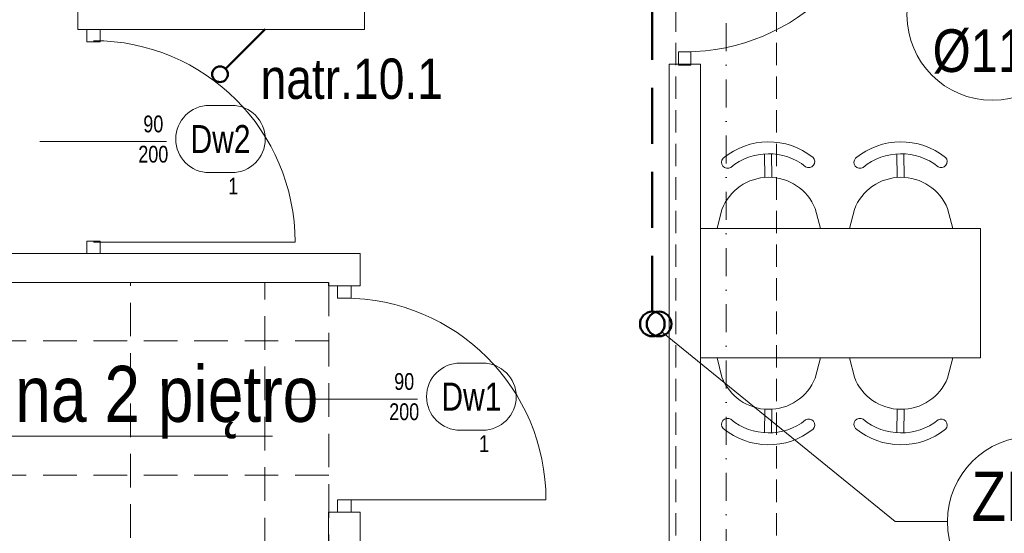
# Model space of a CAD drawing. Header units: millimetres. Extents: x -96593 to 66336, y -23969 to 7139.
# Tile 44 of 256: x -89196 to -88756, y -10626 to -10397. Entities that reach past the tile are written whole.
import ezdxf
from ezdxf.enums import TextEntityAlignment as Align

# ---------------------------------------------------------------- set-up
doc = ezdxf.new("R2010")
doc.units = ezdxf.units.MM
for name, pattern in [('DASHDOT', [1, 0.5, -0.25, 0, -0.25]), ('DASHED', [0.75, 0.5, -0.25]), ('DASHEDX2', [1.5, 1, -0.5])]:
    doc.linetypes.add(name, pattern=pattern)
for name, color, linetype, lineweight in [('BA_drz', 7, 'Continuous', 18), ('BA_KS_ist.', 34, 'Continuous', 50), ('BA_sym', 7, 'Continuous', 18), ('BA_txc', 1, 'Continuous', 18), ('MM_KS_OPISY', 7, 'Continuous', 9), ('mm_went_opis', 7, 'Continuous', 15), ('PG_OSIE', 1, 'DASHDOT', 18), ('PG_PODCIĄGI', 1, 'DASHED', 18), ('PG_PRZERYWANE_ŚREDNIE', 1, 'DASHEDX2', 18), ('PG_WYMIARY', 1, 'Continuous', 18), ('PG_WYPOSAŻENIE', 1, 'Continuous', 18), ('PG_ŚCIANY_DZIAŁOWE', 3, 'Continuous', 18)]:
    doc.layers.add(name, color=color, linetype=linetype, lineweight=lineweight)
doc.layers.add('BA_pom', color=6, linetype='Continuous', lineweight=18, plot=False)
doc.styles.add('BIKTS', font='bikromsw.shx', dxfattribs={"width": 0.85})
doc.styles.get("Standard").update_dxf_attribs({"font": 'arial.ttf'})

# ---------------------------------------------------------------- blocks, each defined once
blk = doc.blocks.new('dr1h901')
at = {"color": 0}
blk.add_line((-0.5, 0), (-0.5, 1), dxfattribs=at)
blk.add_line((0, 0.3622), (0, -0.2655))
blk.add_arc((-0.5, 0), 1, 0, 90, dxfattribs=at)
blk = doc.blocks.new('jamb')
blk.add_lwpolyline([(-0.5, -0.5), (-0.5, 0.5), (0.5, 0.5), (0.5, -0.5)], close=True)
blk = doc.blocks.new('SUFITY_1_P')
at = {"layer": 'PG_PRZERYWANE_ŚREDNIE', "color": 251, "lineweight": 15, "ltscale": 15, "true_color": 0x636466}
for points in [[(9748.63, -488.99), (10934.63, -488.99), (10934.63, -641.49), (11086.13, -641.49), (11086.13, -830.99), (11539.63, -830.99), (11539.63, -1195.49), (11102.13, -1195.49), (11102.13, -1142.99), (9734.63, -1142.99), (9734.63, -841.49), (9864.63, -841.49), (9864.63, -802.49), (9775.63, -802.49), (9775.63, -790.99), (9734.63, -790.99), (9734.63, -514.99), (9748.63, -514.99), (9748.63, -488.99)], [(10846.13, -1142.99), (10846.13, -488.99)], [(10906.13, -788.99), (10906.13, -488.99)], [(10934.63, -514.99), (9734.63, -514.99)], [(10934.63, -574.99), (9734.63, -574.99)]]:
    blk.add_lwpolyline(points, dxfattribs=at)
blk = doc.blocks.new('symdrz')
blk.add_lwpolyline([(-10, -30, -1), (-10, 30), (10, 30, -1), (10, -30)], format="xyb", close=True)
at = {"style": 'BIKTS', "width": 0.8}
blk.add_attdef('SZERDRZ', text='', height=25, dxfattribs=at).set_placement((77.15, 8.8), align=Align.CENTER)
blk.add_attdef('SYMDRZ', text='', height=25, dxfattribs=at).set_placement((0, 0), align=Align.MIDDLE)
blk.add_attdef('WYSDRZ', text='', height=25, dxfattribs=at).set_placement((77.15, -9.49), align=Align.TOP_CENTER)
blk = doc.blocks.new('A$C5d8eeb17')
at = {"layer": 'PG_WYPOSAŻENIE', "color": 251, "true_color": 0x636466}
for p, q in [((38.75, 0), (38.75, 125)), ((38.75, 125), (96.51, 125)), ((96.51, 0), (96.51, 125)), ((29.78, 110.32), (38.75, 112.71)), ((5.34, 90.84), (15.88, 90.94)), ((5.37, 87.7), (15.91, 87.8)), ((38.75, 66.59), (30.19, 68.7)), ((29.78, 51.21), (38.75, 53.6)), ((5.34, 31.72), (15.88, 31.83)), ((5.37, 28.58), (15.91, 28.69)), ((38.75, 7.48), (30.19, 9.58)), ((96.51, 0), (38.75, 0))]:
    blk.add_line(p, q, dxfattribs=at)
for centre, radius, start, end in [((8.8, 107.44), 2.68, 328.6779, 134.2106), ((38.22, 89.59), 22.39, 112.1553, 248.9642), ((31.82, 89.53), 31.82, 141.4442, 219.6752), ((31.82, 89.53), 26.51, 141.4442, 219.6752), ((9.16, 71.17), 2.68, 226.9089, 32.4416), ((31.82, 30.41), 31.82, 141.4442, 219.6752), ((8.8, 48.32), 2.68, 328.6779, 134.2106), ((38.22, 30.47), 22.39, 112.1553, 248.9642), ((31.82, 30.41), 26.51, 141.4442, 219.6752), ((9.16, 12.05), 2.68, 226.9089, 32.4416)]:
    blk.add_arc(centre, radius, start, end, dxfattribs=at)
blk = doc.blocks.new('A$C5DA075D8')
at = {"layer": 'PG_OSIE', "color": 252, "ltscale": 25}
blk.add_lwpolyline([(2306.34, 2784.36), (2306.34, 0)], dxfattribs=at)
at = {"layer": 'PG_PODCIĄGI', "color": 252, "ltscale": 20}
for points in [[(2283.84, 2631.76), (2283.84, 157.76)], [(2328.84, 2631.76), (2328.84, 157.76)]]:
    blk.add_lwpolyline(points, dxfattribs=at)
at = {"layer": 'PG_ŚCIANY_DZIAŁOWE', "color": 252}
for points in [[(1943.84, 1990.76), (2162.84, 1990.76), (2162.84, 2035.76), (2176.84, 2035.76), (2176.84, 1972.76), (2144.84, 1972.76), (2144.84, 1937.26), (2129.84, 1937.26), (2129.84, 1970.26), (2060.84, 1970.26), (2060.84, 1950.26), (2033.84, 1950.26), (2033.84, 1841.76), (2129.84, 1841.76), (2129.84, 1846.26), (2144.84, 1846.26), (2144.84, 1827.76), (2030.84, 1827.76), (2016.84, 1827.76), (2016.84, 1969.76), (1680.84, 1969.76)], [(1680.84, 1727.76), (2016.84, 1727.76), (2030.84, 1727.76), (2142.84, 1727.76), (2142.84, 1713.26), (2128.84, 1713.26), (2128.84, 1714.76), (1519.34, 1714.76)], [(2280.84, 1812.26), (2294.84, 1812.26), (2294.84, 1415.26), (2280.34, 1415.26), (2280.34, 1562.26), (2128.84, 1562.26)], [(2128.84, 1562.26), (2128.84, 1612.26), (2142.84, 1612.26), (2142.84, 1575.76), (2280.84, 1575.76), (2280.84, 1812.26)]]:
    blk.add_lwpolyline(points, dxfattribs=at)
at = {"layer": 'BA_drz', "color": 252}
for name, p, xscale, yscale, zscale, rotation in [('dr1h901', (2287.84, 1862.76), 90, 90, -90, 270), ('jamb', (2023.84, 1825.01), -5.5, 5.999999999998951, 5.5, 90), ('dr1h901', (2023.84, 1777.76), -90, 89.99999999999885, -90, 270), ('jamb', (2023.84, 1730.51), -5.5, 5.999999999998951, 5.5, 90), ('jamb', (2135.84, 1710.51), -5.5, 5.999999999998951, 5.5, 270), ('dr1h901', (2135.84, 1662.76), -90, 89.99999999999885, -90, 270), ('jamb', (2135.84, 1615.01), -5.5, 5.999999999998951, 5.5, 90)]:
    blk.add_blockref(name, p, dxfattribs=dict(at, xscale=xscale, yscale=yscale, zscale=zscale, rotation=rotation))
at = {"layer": 'BA_drz', "color": 252, "xscale": -5.5, "yscale": 5.999999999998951, "zscale": 5.5}
blk.add_blockref('jamb', (2287.84, 1814.76), dxfattribs=at)
at = {"layer": 'BA_sym', "color": 252}
ref = blk.add_blockref('symdrz', (2080.56, 1778.83), dxfattribs=dict(at, xscale=0.5000000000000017, yscale=0.5000000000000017, zscale=0.5000000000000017, rotation=4.729105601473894e-06))
ref.add_attrib('Symdrz', 'Dw2', dxfattribs={"height": 12.5, "rotation": 0, "style": 'BIKTS', "width": 0.8}).set_placement((2080.56, 1778.83), align=Align.MIDDLE_CENTER)
ref.add_attrib('Szerdrz', '90', dxfattribs={"layer": 'BA_txc', "height": 7.5, "rotation": 0, "style": 'BIKTS', "width": 0.8}).set_placement((2050.56, 1785.58), align=Align.MIDDLE_CENTER)
ref.add_attrib('Wysdrz', '200', dxfattribs={"layer": 'BA_txc', "height": 7.5, "rotation": 0, "style": 'BIKTS', "width": 0.8}).set_placement((2050.56, 1772.08), align=Align.MIDDLE_CENTER)
ref.add_attrib('Sztuk', '1', (2083.99, 1754.08), dxfattribs={"layer": 'BA_pom', "height": 7.5, "rotation": 0, "style": 'BIKTS', "width": 0.8})
ref = blk.add_blockref('symdrz', (2192.56, 1663.83), dxfattribs=dict(at, xscale=0.5000000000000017, yscale=0.5000000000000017, zscale=0.5000000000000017, rotation=4.729105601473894e-06))
ref.add_attrib('Symdrz', 'Dw1', dxfattribs={"height": 12.5, "rotation": 0, "style": 'BIKTS', "width": 0.8}).set_placement((2192.56, 1663.83), align=Align.MIDDLE_CENTER)
ref.add_attrib('Szerdrz', '90', dxfattribs={"layer": 'BA_txc', "height": 7.5, "rotation": 0, "style": 'BIKTS', "width": 0.8}).set_placement((2162.56, 1670.58), align=Align.MIDDLE_CENTER)
ref.add_attrib('Wysdrz', '200', dxfattribs={"layer": 'BA_txc', "height": 7.5, "rotation": 0, "style": 'BIKTS', "width": 0.8}).set_placement((2162.56, 1657.08), align=Align.MIDDLE_CENTER)
ref.add_attrib('Sztuk', '1', (2195.99, 1639.08), dxfattribs={"layer": 'BA_pom', "height": 7.5, "rotation": 0, "style": 'BIKTS', "width": 0.8})
at = {"layer": 'PG_PRZERYWANE_ŚREDNIE', "color": 252}
blk.add_blockref('SUFITY_1_P', (-8805.78, 2203.75), dxfattribs=at)
at = {"layer": 'PG_WYMIARY', "color": 252, "rotation": 270}
blk.add_blockref('A$C5d8eeb17', (2294.84, 1777.58), dxfattribs=at)
at = {"layer": 'PG_WYMIARY', "color": 252, "xscale": -1, "rotation": 270}
blk.add_blockref('A$C5d8eeb17', (2294.84, 1642.32), dxfattribs=at)
blk = doc.blocks.new('A$Cf7ba70b6')
at = {"layer": 'BA_KS_ist.', "color": 1, "linetype": 'Continuous', "ltscale": 25}
blk.add_circle((1306.5, -890.5), 5.5, dxfattribs=at)

msp = doc.modelspace()

# ---------------------------------------------------------------- linework, layer by layer
at = {"layer": 'BA_KS_ist.', "linetype": 'DASHED', "ltscale": 50}
for p, q in [((-88913.45, -10527.32), (-88913.45, -10301.77)), ((-89103.98, -10418.85), (-89064.45, -10379.32))]:
    msp.add_line(p, q, dxfattribs=at)
at = {"layer": 'BA_KS_ist.', "linetype": 'Continuous', "ltscale": 25}
for centre, radius in [((-89106.45, -10421.32), 3.5), ((-89106.45, -10421.32), 3.5), ((-88913.45, -10532.82), 5.5)]:
    msp.add_circle(centre, radius, dxfattribs=at)
at = {"layer": 'MM_KS_OPISY'}
for p, q in [((-88805.1, -10621.08), (-88909.19, -10536.29)), ((-89203.64, -10582.85), (-89082.95, -10582.85)), ((-88781.7, -10621.08), (-88805.1, -10621.08))]:
    msp.add_line(p, q, dxfattribs=at)
for centre in [(-88761.66, -10394.84), (-88743.6, -10621.08)]:
    msp.add_circle(centre, 38.1, dxfattribs=at)

# ---------------------------------------------------------------- block references
at = {"layer": 'BA_drz', "color": 252}
for name, p, xscale, yscale, zscale, rotation in [('dr1h901', (-88898.95, -10366.32), 90, 90, -90, 270), ('jamb', (-89162.95, -10404.07), -5.5, 5.999999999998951, 5.5, 89.99999999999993), ('dr1h901', (-89162.95, -10451.32), -90, 89.99999999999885, -90, 270), ('jamb', (-89162.95, -10498.57), -5.5, 5.999999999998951, 5.5, 89.99999999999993), ('jamb', (-89050.95, -10518.57), -5.5, 5.999999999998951, 5.5, 270), ('dr1h901', (-89050.95, -10566.32), -90, 89.99999999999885, -90, 270), ('jamb', (-89050.95, -10614.07), -5.5, 5.999999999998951, 5.5, 89.99999999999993)]:
    msp.add_blockref(name, p, dxfattribs=dict(at, xscale=xscale, yscale=yscale, zscale=zscale, rotation=rotation))
at = {"layer": 'BA_drz', "color": 252, "xscale": -5.5, "yscale": 5.999999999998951, "zscale": 5.5}
msp.add_blockref('jamb', (-88898.95, -10414.32), dxfattribs=at)
at = {"layer": 'BA_sym', "color": 252}
ref = msp.add_blockref('symdrz', (-89106.23, -10450.25), dxfattribs=dict(at, xscale=0.5000000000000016, yscale=0.5000000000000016, zscale=0.5000000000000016, rotation=4.729105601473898e-06))
ref.add_attrib('Symdrz', 'Dw2', dxfattribs={"height": 12.5, "rotation": 0, "style": 'BIKTS', "width": 0.8}).set_placement((-89106.23, -10450.25), align=Align.MIDDLE_CENTER)
ref.add_attrib('Szerdrz', '90', dxfattribs={"layer": 'BA_txc', "height": 7.5, "rotation": 0, "style": 'BIKTS', "width": 0.8}).set_placement((-89136.23, -10443.5), align=Align.MIDDLE_CENTER)
ref.add_attrib('Wysdrz', '200', dxfattribs={"layer": 'BA_txc', "height": 7.5, "rotation": 0, "style": 'BIKTS', "width": 0.8}).set_placement((-89136.23, -10457), align=Align.MIDDLE_CENTER)
ref.add_attrib('Sztuk', '1', (-89102.81, -10475), dxfattribs={"layer": 'BA_pom', "height": 7.5, "rotation": 0, "style": 'BIKTS', "width": 0.8})
ref = msp.add_blockref('symdrz', (-88994.23, -10565.25), dxfattribs=dict(at, xscale=0.5000000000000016, yscale=0.5000000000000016, zscale=0.5000000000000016, rotation=4.729105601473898e-06))
ref.add_attrib('Symdrz', 'Dw1', dxfattribs={"height": 12.5, "rotation": 0, "style": 'BIKTS', "width": 0.8}).set_placement((-88994.23, -10565.25), align=Align.MIDDLE_CENTER)
ref.add_attrib('Szerdrz', '90', dxfattribs={"layer": 'BA_txc', "height": 7.5, "rotation": 0, "style": 'BIKTS', "width": 0.8}).set_placement((-89024.23, -10558.5), align=Align.MIDDLE_CENTER)
ref.add_attrib('Wysdrz', '200', dxfattribs={"layer": 'BA_txc', "height": 7.5, "rotation": 0, "style": 'BIKTS', "width": 0.8}).set_placement((-89024.23, -10572), align=Align.MIDDLE_CENTER)
ref.add_attrib('Sztuk', '1', (-88990.81, -10590), dxfattribs={"layer": 'BA_pom', "height": 7.5, "rotation": 0, "style": 'BIKTS', "width": 0.8})
at = {"layer": 'mm_went_opis', "color": 2, "lineweight": 60}
msp.add_blockref('A$C5DA075D8', (-91186.79, -12229.08), dxfattribs=at)
at = {"layer": 'mm_went_opis', "lineweight": 60}
msp.add_blockref('A$Cf7ba70b6', (-90216.95, -9642.32), dxfattribs=at)

# ---------------------------------------------------------------- texts
at = {"layer": 'MM_KS_OPISY', "attachment_point": 1}
for s, width, insert, char_height in [('{\\fArial Narrow|b0|i0|c238|p34;%%C110}', 0.5033, (-88788.32, -10401.25), 19.05), ('{\\fArial Narrow|b0|i0|c238|p34;natr.10.1}', 200.9859, (-89088.34, -10414.31), 18), ('{\\fArial Narrow|b0|i0|c238|p34;na 2 piętro}', 200.9859, (-89197.9, -10551.52), 25), ('{\\fArial Narrow|b0|i0|c238|p34;ZN1}', 25.4, (-88770.92, -10598.74), 22)]:
    msp.add_mtext_dynamic_manual_height_columns(s, width=width, gutter_width=1, heights=[0], dxfattribs=dict(at, insert=insert, char_height=char_height))

doc.saveas('drawing.dxf')
